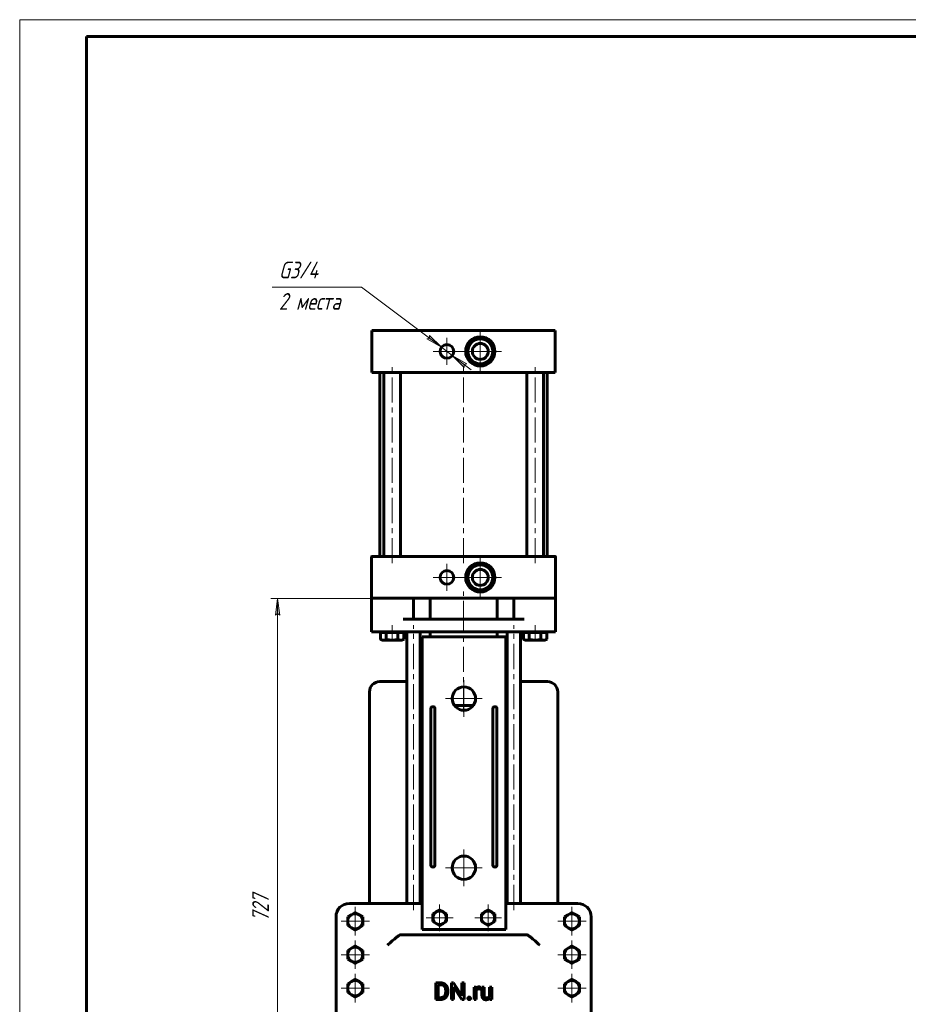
# Model space of a CAD drawing. Header units: millimetres. Extents: x -33 to 420, y 0 to 601.
# Tile 5 of 6: x 0 to 266, y 300 to 594. Entities that reach past the tile are written whole.
import ezdxf

# ---------------------------------------------------------------- set-up
doc = ezdxf.new("R2010")
doc.units = ezdxf.units.MM
for name, pattern in [('K5LT_AXLED', [12, 7.5, -1.5, 1.5, -1.5]), ('K5LT_BASIC', [0]), ('K5LT_THIN', [0])]:
    doc.linetypes.add(name, pattern=pattern)
doc.layers.add('Системный слой', color=7, linetype='Continuous')
doc.layers.add('Системный слой (1)', color=251, linetype='Continuous', true_color=0x6c6c6c)
doc.styles.add('KDIMTEXTSTYLE', font='txt', dxfattribs={"width": 0.96, "oblique": 15, "height": 5})
doc.styles.add('KTEXTSTYLE', font='txt', dxfattribs={"width": 0.96, "height": 5})
doc.dimstyles.new('KDIMSTYLE (0.25)', dxfattribs={"dimtxt": 5, "dimasz": 1, "dimexe": 2, "dimexo": 0, "dimgap": 1, "dimtad": 1, "dimlfac": 4, "dimtxsty": 'KDIMTEXTSTYLE', "dimsah": 1, "dimcen": 0, "dimdle": 1, "dimadec": 0, "dimazin": 0, "dimtfac": 0.667, "dimtmove": 0, "dimatfit": 3, "dimfxl": 1, "dimtvp": 1, "dimtolj": 1, "dimtzin": 0, "dimarcsym": 0})

# ---------------------------------------------------------------- blocks, each defined once
blk = doc.blocks.new('U0')
at = {"layer": 'Системный слой (1)', "color": 150, "linetype": 'K5LT_BASIC', "lineweight": 60, "true_color": 0x0080ff}
for p, q in [((136.21, 430.88), (136.04, 430.89)), ((139.7, 430.64), (139.53, 430.66))]:
    blk.add_line(p, q, dxfattribs=at)
blk = doc.blocks.new('U1')
at = {"layer": 'Системный слой (1)', "color": 150, "linetype": 'K5LT_BASIC', "lineweight": 60, "true_color": 0x0080ff}
for p, q in [((135.88, 430.8), (135.78, 430.67)), ((133.93, 427.9), (133.84, 427.76))]:
    blk.add_line(p, q, dxfattribs=at)
blk = doc.blocks.new('U2')
at = {"layer": 'Системный слой (1)', "color": 150, "linetype": 'K5LT_BASIC', "lineweight": 60, "true_color": 0x0080ff}
for p, q in [((134.42, 496.96), (134.41, 496.8)), ((134.19, 493.47), (134.18, 493.31))]:
    blk.add_line(p, q, dxfattribs=at)
blk = doc.blocks.new('U3')
at = {"layer": 'Системный слой (1)', "color": 150, "linetype": 'K5LT_BASIC', "lineweight": 60, "true_color": 0x0080ff}
for p, q in [((135.6, 424.18), (135.77, 424.17)), ((139.09, 423.95), (139.26, 423.94))]:
    blk.add_line(p, q, dxfattribs=at)
blk = doc.blocks.new('U4')
at = {"layer": 'Системный слой (1)', "color": 150, "linetype": 'K5LT_BASIC', "lineweight": 60, "true_color": 0x0080ff}
for p, q in [((139.93, 430.39), (139.86, 430.54)), ((141.47, 427.25), (141.4, 427.4))]:
    blk.add_line(p, q, dxfattribs=at)
blk = doc.blocks.new('U5')
at = {"layer": 'Системный слой (1)', "color": 150, "linetype": 'K5LT_BASIC', "lineweight": 60, "true_color": 0x0080ff}
for p, q in [((134.67, 497.19), (134.52, 497.12)), ((137.81, 498.74), (137.66, 498.66))]:
    blk.add_line(p, q, dxfattribs=at)
blk = doc.blocks.new('U6')
at = {"layer": 'Системный слой (1)', "color": 150, "linetype": 'K5LT_BASIC', "lineweight": 60, "true_color": 0x0080ff}
for p, q in [((141.37, 426.93), (141.46, 427.07)), ((139.42, 424.02), (139.52, 424.16))]:
    blk.add_line(p, q, dxfattribs=at)
blk = doc.blocks.new('U7')
at = {"layer": 'Системный слой (1)', "color": 150, "linetype": 'K5LT_BASIC', "lineweight": 60, "true_color": 0x0080ff}
for p, q in [((134.26, 493.14), (134.4, 493.05)), ((137.17, 491.19), (137.3, 491.1))]:
    blk.add_line(p, q, dxfattribs=at)
blk = doc.blocks.new('U8')
at = {"layer": 'Системный слой (1)', "color": 150, "linetype": 'K5LT_BASIC', "lineweight": 60, "true_color": 0x0080ff}
for p, q in [((137.49, 491.09), (137.64, 491.16)), ((140.63, 492.63), (140.78, 492.71))]:
    blk.add_line(p, q, dxfattribs=at)
blk = doc.blocks.new('U9')
at = {"layer": 'Системный слой (1)', "color": 150, "linetype": 'K5LT_BASIC', "lineweight": 60, "true_color": 0x0080ff}
for p, q in [((141.11, 496.35), (141.12, 496.52)), ((140.88, 492.86), (140.89, 493.03))]:
    blk.add_line(p, q, dxfattribs=at)
blk = doc.blocks.new('U10')
at = {"layer": 'Системный слой (1)', "color": 150, "linetype": 'K5LT_BASIC', "lineweight": 60, "true_color": 0x0080ff}
for p, q in [((138.14, 498.63), (138, 498.72)), ((141.04, 496.69), (140.9, 496.78))]:
    blk.add_line(p, q, dxfattribs=at)
blk = doc.blocks.new('U11')
at = {"layer": 'Системный слой (1)', "color": 150, "linetype": 'K5LT_BASIC', "lineweight": 60, "true_color": 0x0080ff}
for p, q in [((133.83, 427.57), (133.9, 427.42)), ((135.37, 424.44), (135.44, 424.29))]:
    blk.add_line(p, q, dxfattribs=at)
blk = doc.blocks.new('U12')
at = {"layer": 'Системный слой (1)', "color": 150, "linetype": 'K5LT_BASIC', "lineweight": 60, "true_color": 0x0080ff}
for p, q in [((107.59, 396.29), (115.65, 396.29)), ((119.65, 396.29), (120.24, 396.29))]:
    blk.add_line(p, q, dxfattribs=at)
blk = doc.blocks.new('U13')
at = {"layer": 'Системный слой (1)', "color": 150, "linetype": 'K5LT_BASIC', "lineweight": 60, "true_color": 0x0080ff}
for p, q in [((145.24, 396.29), (145.65, 396.29)), ((149.65, 396.29), (157.71, 396.29))]:
    blk.add_line(p, q, dxfattribs=at)
blk = doc.blocks.new('D0')
at = {"layer": 'Системный слой (1)'}
for points in [[(77.73, 416.16), (77.07, 421.16), (76.41, 416.16), (77.07, 416.66)], [(77.07, 239.41), (77.73, 244.41), (77.07, 243.91), (76.41, 244.41)]]:
    blk.add_hatch(color=7, dxfattribs=at).paths.add_polyline_path(points)
at = {"layer": 'Системный слой (1)', "color": 7, "linetype": 'K5LT_THIN', "lineweight": 18}
for p, q in [((114.59, 421.16), (75.07, 421.16)), ((76.41, 416.16), (77.07, 421.16)), ((77.07, 421.16), (77.73, 416.16)), ((77.07, 416.66), (76.41, 416.16)), ((77.73, 416.16), (77.07, 416.66)), ((77.07, 239.41), (76.41, 244.41)), ((76.41, 244.41), (77.07, 243.91)), ((77.07, 243.91), (77.73, 244.41)), ((77.73, 244.41), (77.07, 239.41)), ((132.65, 239.41), (75.07, 239.41))]:
    blk.add_line(p, q, dxfattribs=at)
blk.add_wipeout([(76.07, 324.62), (68.69, 324.62), (68.69, 335.51), (76.07, 335.51)]).dxf.layer = 'Системный слой (1)'
blk.add_line((77.07, 421.16), (77.07, 239.41), dxfattribs=at)
at = {"layer": 'Системный слой (1)', "color": 7, "insert": (69.48, 324.62), "char_height": 5, "attachment_point": 1, "rotation": 90, "style": 'KTEXTSTYLE'}
blk.add_mtext('\\fArial|b0|c204|p34;\\H5.0;\\W1.000;\\Q15;\\fGOST Type AU|b0|i0|c204|p34;\\Q15;\\W0.960;727', dxfattribs=at)
blk = doc.blocks.new('KDIMARROW_01')
at = {"layer": 'Системный слой'}
blk.add_hatch(color=0, dxfattribs=at).paths.add_polyline_path([(0, 0), (-5, 0.66), (-4.5, 0), (-5, -0.66)])
at = {"layer": 'Системный слой', "color": 0, "linetype": 'K5LT_THIN', "lineweight": 18}
for p, q in [((-4.5, 0), (-5, 0.66)), ((-5, 0.66), (0, 0)), ((0, 0), (-5, -0.66)), ((-5, -0.66), (-4.5, 0))]:
    blk.add_line(p, q, dxfattribs=at)
at = {"layer": 'Системный слой (1)', "color": 0, "linetype": 'K5LT_THIN', "lineweight": 18}
blk.add_line((132.65, 239.41), (132.4, 239.41), dxfattribs=at)
blk = doc.blocks.new('D2')
at = {"layer": 'Системный слой (1)'}
for points in [[(160.78, 254.41), (164.83, 257.43), (160.14, 255.56), (160.9, 255.23)], [(100.48, 221.4), (105.16, 223.27), (104.4, 223.6), (104.52, 224.42)]]:
    blk.add_hatch(color=7, dxfattribs=at).paths.add_polyline_path(points)
at = {"layer": 'Системный слой (1)', "color": 7, "linetype": 'K5LT_THIN', "lineweight": 18}
for p, q in [((164.83, 257.43), (100.48, 221.4)), ((160.14, 255.56), (164.83, 257.43)), ((164.83, 257.43), (160.78, 254.41)), ((160.9, 255.23), (160.14, 255.56)), ((160.78, 254.41), (160.9, 255.23)), ((100.48, 221.4), (104.52, 224.42)), ((104.52, 224.42), (104.4, 223.6)), ((104.4, 223.6), (105.16, 223.27)), ((100.48, 221.4), (79.07, 209.41)), ((105.16, 223.27), (100.48, 221.4))]:
    blk.add_line(p, q, dxfattribs=at)
blk.add_wipeout([(62.81, 210.41), (62.81, 217.79), (76.5, 217.79), (76.5, 210.41)]).dxf.layer = 'Системный слой (1)'
blk.add_line((79.07, 209.41), (60.81, 209.41), dxfattribs=at)
at = {"layer": 'Системный слой (1)', "color": 7, "char_height": 5, "attachment_point": 1, "style": 'KTEXTSTYLE'}
for s, insert in [('\\fArial|b0|c204|p34;\\H5.0;\\W1.000;\\Q15;\\fGOST Type AU|b0|i0|c204|p34;\\Q15;\\W0.960;⌀', (62.81, 217)), ('\\fArial|b0|c204|p34;\\H5.0;\\W1.000;\\Q15;\\fGOST Type AU|b0|i0|c204|p34;\\Q15;\\W0.960;295', (66.12, 217))]:
    blk.add_mtext(s, dxfattribs=dict(at, insert=insert))
blk = doc.blocks.new('D5')
at = {"layer": 'Системный слой (1)'}
for points in [[(126.02, 496.14), (122.43, 499.68), (122.43, 498.86), (121.63, 498.63)], [(133.67, 491.19), (129.28, 493.68), (132.87, 490.14), (132.87, 490.97)]]:
    blk.add_hatch(color=7, dxfattribs=at).paths.add_polyline_path(points)
at = {"layer": 'Системный слой (1)', "color": 7, "linetype": 'K5LT_THIN', "lineweight": 18}
for p, q in [((126.02, 496.14), (102.18, 514.15)), ((126.02, 496.14), (120.44, 500.36)), ((122.43, 498.86), (121.63, 498.63)), ((121.63, 498.63), (126.02, 496.14)), ((126.02, 496.14), (122.43, 499.68)), ((122.43, 499.68), (122.43, 498.86)), ((129.28, 493.68), (126.02, 496.14)), ((129.28, 493.68), (132.87, 490.14)), ((133.67, 491.19), (129.28, 493.68)), ((129.28, 493.68), (134.87, 489.46)), ((132.87, 490.97), (133.67, 491.19)), ((132.87, 490.14), (132.87, 490.97))]:
    blk.add_line(p, q, dxfattribs=at)
blk.add_wipeout([(77.46, 505.77), (77.46, 522.53), (99.28, 522.53), (99.28, 505.77)]).dxf.layer = 'Системный слой (1)'
blk.add_line((102.18, 514.15), (75.46, 514.15), dxfattribs=at)
at = {"layer": 'Системный слой (1)', "color": 7, "char_height": 5, "attachment_point": 1, "style": 'KTEXTSTYLE'}
for s, insert in [('\\fArial|b0|c204|p34;\\H5.0;\\W1.000;\\Q15;\\fGOST Type AU|b0|i0|c204|p34;\\Q15;\\W0.960;G3/4', (77.46, 521.74)), ('\\fArial|b0|c204|p34;\\H5.0;\\W1.000;\\Q15;\\fGOST Type AU|b0|i0|c204|p34;\\Q15;\\W0.960;2 места', (77.46, 512.35))]:
    blk.add_mtext(s, dxfattribs=dict(at, insert=insert))
blk = doc.blocks.new('U14')
at = {"layer": 'Системный слой (1)', "color": 30, "linetype": 'K5LT_AXLED', "lineweight": 18, "true_color": 0xff8000}
for q in [(127.65, 431.46), (123.61, 427.41), (131.69, 427.41), (127.65, 423.37)]:
    blk.add_line((127.65, 427.41), q, dxfattribs=at)
blk = doc.blocks.new('U15')
at = {"layer": 'Системный слой (1)', "color": 30, "linetype": 'K5LT_AXLED', "lineweight": 18, "true_color": 0xff8000}
for q in [(127.65, 498.96), (123.61, 494.91), (131.69, 494.91), (127.65, 490.87)]:
    blk.add_line((127.65, 494.91), q, dxfattribs=at)
blk = doc.blocks.new('U16')
at = {"layer": 'Системный слой (1)', "color": 30, "linetype": 'K5LT_AXLED', "lineweight": 18, "true_color": 0xff8000}
for q in [(137.65, 433.79), (131.28, 427.41), (144.03, 427.41), (137.65, 421.04)]:
    blk.add_line((137.65, 427.41), q, dxfattribs=at)
blk = doc.blocks.new('U17')
at = {"layer": 'Системный слой (1)', "color": 30, "linetype": 'K5LT_AXLED', "lineweight": 18, "true_color": 0xff8000}
for q in [(137.65, 501.29), (131.28, 494.91), (144.03, 494.91), (137.65, 488.54)]:
    blk.add_line((137.65, 494.91), q, dxfattribs=at)
blk = doc.blocks.new('U23')
at = {"layer": 'Системный слой (1)', "color": 30, "linetype": 'K5LT_AXLED', "lineweight": 18, "true_color": 0xff8000}
for q in [(100.28, 308.97), (96.03, 304.72), (104.53, 304.72), (100.28, 300.47)]:
    blk.add_line((100.28, 304.72), q, dxfattribs=at)
blk = doc.blocks.new('U24')
at = {"layer": 'Системный слой (1)', "color": 30, "linetype": 'K5LT_AXLED', "lineweight": 18, "true_color": 0xff8000}
for q in [(100.28, 318.97), (96.03, 314.72), (104.53, 314.72), (100.28, 310.47)]:
    blk.add_line((100.28, 314.72), q, dxfattribs=at)
blk = doc.blocks.new('U25')
at = {"layer": 'Системный слой (1)', "color": 30, "linetype": 'K5LT_AXLED', "lineweight": 18, "true_color": 0xff8000}
for q in [(100.28, 328.97), (96.03, 324.72), (104.53, 324.72), (100.28, 320.47)]:
    blk.add_line((100.28, 324.72), q, dxfattribs=at)
blk = doc.blocks.new('U28')
at = {"layer": 'Системный слой (1)', "color": 30, "linetype": 'K5LT_AXLED', "lineweight": 18, "true_color": 0xff8000}
for q in [(125.5, 329.74), (121.5, 325.74), (129.5, 325.74), (125.5, 321.74)]:
    blk.add_line((125.5, 325.74), q, dxfattribs=at)
blk = doc.blocks.new('U30')
at = {"layer": 'Системный слой (1)', "color": 30, "linetype": 'K5LT_AXLED', "lineweight": 18, "true_color": 0xff8000}
for q in [(132.74, 346.19), (127.25, 340.69), (138.24, 340.69), (132.74, 335.2)]:
    blk.add_line((132.74, 340.69), q, dxfattribs=at)
blk = doc.blocks.new('U31')
at = {"layer": 'Системный слой (1)', "color": 30, "linetype": 'K5LT_AXLED', "lineweight": 18, "true_color": 0xff8000}
for q in [(132.74, 396.71), (127.25, 391.22), (138.24, 391.22), (132.74, 385.73)]:
    blk.add_line((132.74, 391.22), q, dxfattribs=at)
blk = doc.blocks.new('U32')
at = {"layer": 'Системный слой (1)', "color": 30, "linetype": 'K5LT_AXLED', "lineweight": 18, "true_color": 0xff8000}
for q in [(139.98, 329.74), (135.98, 325.74), (143.98, 325.74), (139.98, 321.74)]:
    blk.add_line((139.98, 325.74), q, dxfattribs=at)
blk = doc.blocks.new('U39')
at = {"layer": 'Системный слой (1)', "color": 30, "linetype": 'K5LT_AXLED', "lineweight": 18, "true_color": 0xff8000}
for q in [(165.03, 308.97), (160.78, 304.72), (169.28, 304.72), (165.03, 300.47)]:
    blk.add_line((165.03, 304.72), q, dxfattribs=at)
blk = doc.blocks.new('U40')
at = {"layer": 'Системный слой (1)', "color": 30, "linetype": 'K5LT_AXLED', "lineweight": 18, "true_color": 0xff8000}
for q in [(165.03, 318.97), (160.78, 314.72), (169.28, 314.72), (165.03, 310.47)]:
    blk.add_line((165.03, 314.72), q, dxfattribs=at)
blk = doc.blocks.new('U41')
at = {"layer": 'Системный слой (1)', "color": 30, "linetype": 'K5LT_AXLED', "lineweight": 18, "true_color": 0xff8000}
for q in [(165.03, 328.97), (160.78, 324.72), (169.28, 324.72), (165.03, 320.47)]:
    blk.add_line((165.03, 324.72), q, dxfattribs=at)
blk = doc.blocks.new('U51')
at = {"color": 7, "linetype": 'K5LT_THIN', "lineweight": 18}
for p, q in [((0, 0), (0, 594)), ((0, 594), (420, 594))]:
    blk.add_line(p, q, dxfattribs=at)
at = {"color": 150, "linetype": 'K5LT_BASIC', "lineweight": 60, "true_color": 0x0080ff}
for p, q in [((20, 5), (20, 589)), ((20, 589), (415, 589))]:
    blk.add_line(p, q, dxfattribs=at)

msp = doc.modelspace()

# ---------------------------------------------------------------- linework, layer by layer
at = {"layer": 'Системный слой (1)', "color": 150, "linetype": 'K5LT_BASIC', "lineweight": 60, "true_color": 0x0080ff}
for p, q in [((105.2757, 501.1629), (108.9007, 501.1629)), ((105.2757, 488.6629), (105.2757, 501.1629)), ((108.9007, 501.1629), (156.4007, 501.1629)), ((156.4007, 501.1629), (160.0257, 501.1629)), ((160.0257, 488.6629), (160.0257, 501.1629)), ((105.2757, 488.6629), (108.9007, 488.6629)), ((107.6507, 433.6629), (107.6507, 488.6629)), ((108.7838, 433.6629), (108.7838, 488.6629)), ((108.9007, 488.6629), (156.4007, 488.6629)), ((113.7838, 433.6629), (113.7838, 488.6629)), ((151.5175, 433.6629), (151.5175, 488.6629)), ((156.4007, 488.6629), (160.0257, 488.6629)), ((156.5175, 433.6629), (156.5175, 488.6629)), ((157.6507, 433.6629), (157.6507, 488.6629)), ((105.1507, 433.5379), (105.1507, 421.2879)), ((108.9007, 433.6629), (105.2757, 433.6629)), ((156.4007, 433.6629), (108.9007, 433.6629)), ((160.0257, 433.6629), (156.4007, 433.6629)), ((160.1507, 421.2879), (160.1507, 433.5379)), ((108.2132, 421.1629), (105.1507, 421.1629)), ((105.1507, 421.1629), (105.1507, 411.1629)), ((108.2132, 421.1629), (114.5882, 421.1629)), ((115.4542, 421.1629), (114.5882, 421.1629)), ((115.4542, 421.1629), (149.8472, 421.1629)), ((117.6507, 414.9129), (117.6507, 421.1629)), ((122.6507, 421.1629), (122.6507, 414.9129)), ((142.6507, 421.1629), (142.6507, 414.9129)), ((147.6507, 421.1629), (147.6507, 414.9129)), ((150.7132, 421.1629), (149.8472, 421.1629)), ((150.7132, 421.1629), (157.0882, 421.1629)), ((160.1507, 421.1629), (157.0882, 421.1629)), ((160.1507, 411.1629), (160.1507, 421.1629)), ((114.5882, 414.9129), (150.7132, 414.9129)), ((105.1507, 411.1629), (108.2132, 411.1629)), ((107.8197, 410.9629), (107.8197, 408.9309)), ((107.8197, 410.9629), (108.6858, 410.9629)), ((108.2838, 408.6629), (107.8197, 408.9309)), ((108.2132, 411.1629), (157.0882, 411.1629)), ((108.2838, 410.9629), (108.2838, 411.1629)), ((108.6858, 410.9629), (109.5518, 410.9629)), ((109.5518, 410.9629), (111.2838, 410.9629)), ((109.5518, 410.9629), (109.5518, 408.9309)), ((111.2838, 410.9629), (113.0159, 410.9629)), ((113.0159, 410.9629), (113.8819, 410.9629)), ((113.0159, 410.9629), (113.0159, 408.9309)), ((113.8819, 410.9629), (114.7479, 410.9629)), ((114.2838, 410.9629), (114.2838, 411.1629)), ((114.2838, 408.6629), (114.7479, 408.9309)), ((114.7479, 410.9629), (114.7479, 408.9309)), ((115.6507, 330.0379), (115.6507, 411.1629)), ((119.6507, 330.0379), (119.6507, 411.1629)), ((120.2412, 409.7071), (120.2412, 322.2071)), ((145.2412, 409.7071), (120.2412, 409.7071)), ((122.6507, 411.1629), (122.6507, 409.7071)), ((142.6507, 411.1629), (142.6507, 409.7071)), ((145.2412, 322.2071), (145.2412, 409.7071)), ((145.6507, 330.0379), (145.6507, 411.1629)), ((149.6507, 330.0379), (149.6507, 411.1629)), ((150.5534, 410.9629), (151.4194, 410.9629)), ((150.5534, 410.9629), (150.5534, 408.9309)), ((151.0175, 408.6629), (150.5534, 408.9309)), ((151.0175, 410.9629), (151.0175, 411.1629)), ((151.4194, 410.9629), (152.2855, 410.9629)), ((152.2855, 410.9629), (152.2855, 408.9309)), ((152.2855, 410.9629), (154.0175, 410.9629)), ((154.0175, 410.9629), (155.7496, 410.9629)), ((155.7496, 410.9629), (156.6156, 410.9629)), ((155.7496, 410.9629), (155.7496, 408.9309)), ((156.6156, 410.9629), (157.4816, 410.9629)), ((157.0175, 410.9629), (157.0175, 411.1629)), ((157.0175, 408.6629), (157.4816, 408.9309)), ((157.0882, 411.1629), (160.1507, 411.1629)), ((157.4816, 410.9629), (157.4816, 408.9309)), ((108.6858, 408.6629), (108.2838, 408.6629)), ((111.2838, 408.6629), (108.6858, 408.6629)), ((113.8819, 408.6629), (111.2838, 408.6629)), ((114.2838, 408.6629), (113.8819, 408.6629)), ((151.4194, 408.6629), (151.0175, 408.6629)), ((154.0175, 408.6629), (151.4194, 408.6629)), ((156.6156, 408.6629), (154.0175, 408.6629)), ((157.0175, 408.6629), (156.6156, 408.6629)), ((104.5257, 330.0379), (104.5257, 393.2254)), ((160.7757, 330.0379), (160.7757, 393.2254)), ((135.5648, 389.1629), (129.9176, 389.1629)), ((122.847, 341.5098), (122.847, 388.1667)), ((124.097, 388.1667), (124.097, 341.5098)), ((141.3854, 341.5098), (141.3854, 388.1667)), ((142.6354, 388.1667), (142.6354, 341.5098)), ((109.9163, 330.0379), (98.5257, 330.0379)), ((113.9085, 330.0379), (109.9163, 330.0379)), ((117.9007, 330.0379), (113.9085, 330.0379)), ((120.2412, 330.0379), (117.9007, 330.0379)), ((147.4163, 330.0379), (145.2412, 330.0379)), ((151.4085, 330.0379), (147.4163, 330.0379)), ((155.4007, 330.0379), (151.4085, 330.0379)), ((166.7757, 330.0379), (155.4007, 330.0379)), ((99.1507, 326.6688), (98.0257, 326.0193)), ((100.2757, 327.3184), (99.1507, 326.6688)), ((101.4007, 326.6688), (100.2757, 327.3184)), ((102.5257, 326.0193), (101.4007, 326.6688)), ((123.5027, 326.898), (124.5027, 327.4754)), ((123.5027, 325.7433), (123.5027, 326.898)), ((124.5027, 327.4754), (125.5027, 328.0527)), ((125.5027, 328.0527), (126.5027, 327.4754)), ((126.5027, 327.4754), (127.5027, 326.898)), ((127.5027, 326.898), (127.5027, 325.7433)), ((137.9798, 326.898), (138.9798, 327.4754)), ((137.9798, 325.7433), (137.9798, 326.898)), ((138.9798, 327.4754), (139.9798, 328.0527)), ((139.9798, 328.0527), (140.9798, 327.4754)), ((140.9798, 327.4754), (141.9798, 326.898)), ((141.9798, 326.898), (141.9798, 325.7433)), ((162.7757, 326.0193), (163.9007, 326.6688)), ((163.9007, 326.6688), (165.0257, 327.3184)), ((165.0257, 327.3184), (166.1507, 326.6688)), ((166.1507, 326.6688), (167.2757, 326.0193)), ((94.5257, 326.0379), (94.5257, 277.7974)), ((98.0257, 326.0193), (98.0257, 324.7203)), ((98.0257, 324.7203), (98.0257, 323.4212)), ((102.5257, 324.7203), (102.5257, 326.0193)), ((102.5257, 323.4212), (102.5257, 324.7203)), ((123.5027, 324.5886), (123.5027, 325.7433)), ((124.5027, 324.0113), (123.5027, 324.5886)), ((125.5027, 323.4339), (124.5027, 324.0113)), ((126.5027, 324.0113), (125.5027, 323.4339)), ((127.5027, 324.5886), (126.5027, 324.0113)), ((127.5027, 325.7433), (127.5027, 324.5886)), ((137.9798, 324.5886), (137.9798, 325.7433)), ((138.9798, 324.0113), (137.9798, 324.5886)), ((139.9798, 323.4339), (138.9798, 324.0113)), ((140.9798, 324.0113), (139.9798, 323.4339)), ((141.9798, 324.5886), (140.9798, 324.0113)), ((141.9798, 325.7433), (141.9798, 324.5886)), ((162.7757, 324.7203), (162.7757, 326.0193)), ((162.7757, 323.4212), (162.7757, 324.7203)), ((167.2757, 326.0193), (167.2757, 324.7203)), ((167.2757, 324.7203), (167.2757, 323.4212)), ((170.7757, 277.7974), (170.7757, 326.0379)), ((98.0257, 323.4212), (99.1507, 322.7717)), ((99.1507, 322.7717), (100.2757, 322.1222)), ((100.2757, 322.1222), (101.4007, 322.7717)), ((101.4007, 322.7717), (102.5257, 323.4212)), ((113.8049, 320.6629), (113.9085, 320.6629)), ((113.9085, 320.6629), (117.9007, 320.6629)), ((117.9007, 320.6629), (147.4163, 320.6629)), ((120.2412, 322.2071), (145.2412, 322.2071)), ((147.4163, 320.6629), (151.4085, 320.6629)), ((151.4085, 320.6629), (151.5121, 320.6629)), ((163.9007, 322.7717), (162.7757, 323.4212)), ((165.0257, 322.1222), (163.9007, 322.7717)), ((166.1507, 322.7717), (165.0257, 322.1222)), ((167.2757, 323.4212), (166.1507, 322.7717)), ((99.1507, 316.6688), (98.0257, 316.0193)), ((98.0257, 316.0193), (98.0257, 314.7203)), ((98.0257, 314.7203), (98.0257, 313.4212)), ((100.2757, 317.3184), (99.1507, 316.6688)), ((101.4007, 316.6688), (100.2757, 317.3184)), ((102.5257, 316.0193), (101.4007, 316.6688)), ((102.5257, 314.7203), (102.5257, 316.0193)), ((102.5257, 313.4212), (102.5257, 314.7203)), ((162.7757, 316.0193), (163.9007, 316.6688)), ((162.7757, 314.7203), (162.7757, 316.0193)), ((162.7757, 313.4212), (162.7757, 314.7203)), ((163.9007, 316.6688), (165.0257, 317.3184)), ((165.0257, 317.3184), (166.1507, 316.6688)), ((166.1507, 316.6688), (167.2757, 316.0193)), ((167.2757, 316.0193), (167.2757, 314.7203)), ((167.2757, 314.7203), (167.2757, 313.4212)), ((98.0257, 313.4212), (99.1507, 312.7717)), ((99.1507, 312.7717), (100.2757, 312.1222)), ((100.2757, 312.1222), (101.4007, 312.7717)), ((101.4007, 312.7717), (102.5257, 313.4212)), ((163.9007, 312.7717), (162.7757, 313.4212)), ((165.0257, 312.1222), (163.9007, 312.7717)), ((166.1507, 312.7717), (165.0257, 312.1222)), ((167.2757, 313.4212), (166.1507, 312.7717)), ((99.1507, 306.6688), (98.0257, 306.0193)), ((98.0257, 306.0193), (98.0257, 304.7203)), ((100.2757, 307.3184), (99.1507, 306.6688)), ((101.4007, 306.6688), (100.2757, 307.3184)), ((102.5257, 306.0193), (101.4007, 306.6688)), ((102.5257, 304.7203), (102.5257, 306.0193)), ((125.7687, 306.302), (124.3635, 306.302)), ((124.3635, 306.302), (124.3635, 301.3361)), ((128.9937, 306.302), (128.9937, 301.3361)), ((129.652, 306.302), (128.9937, 306.302)), ((132.1622, 302.4616), (129.652, 306.302)), ((132.1622, 306.302), (132.1622, 302.4616)), ((132.8137, 306.302), (132.1622, 306.302)), ((132.8137, 301.3361), (132.8137, 306.302)), ((162.7757, 306.0193), (163.9007, 306.6688)), ((162.7757, 304.7203), (162.7757, 306.0193)), ((163.9007, 306.6688), (165.0257, 307.3184)), ((165.0257, 307.3184), (166.1507, 306.6688)), ((166.1507, 306.6688), (167.2757, 306.0193)), ((167.2757, 306.0193), (167.2757, 304.7203)), ((98.0257, 304.7203), (98.0257, 303.4212)), ((98.0257, 303.4212), (99.1507, 302.7717)), ((101.4007, 302.7717), (102.5257, 303.4212)), ((102.5257, 303.4212), (102.5257, 304.7203)), ((125.0218, 305.7631), (125.0218, 301.8715)), ((125.7687, 305.7631), (125.0218, 305.7631)), ((127.3069, 303.6689), (127.3069, 303.9725)), ((127.9584, 303.6689), (127.9584, 303.9657)), ((129.652, 301.3361), (129.652, 305.1662)), ((129.652, 305.1662), (132.152, 301.3361)), ((135.7774, 305.0264), (135.7774, 301.3361)), ((136.3913, 305.0264), (135.7774, 305.0264)), ((136.4037, 304.6044), (136.3913, 305.0264)), ((136.4084, 301.3361), (136.4084, 303.9577)), ((137.5578, 304.4602), (137.5612, 305.0468)), ((138.776, 305.0264), (138.145, 305.0264)), ((138.145, 305.0264), (138.145, 302.6458)), ((138.776, 302.6389), (138.776, 305.0264)), ((141.0509, 305.0264), (140.4165, 305.0264)), ((140.4165, 305.0264), (140.4165, 302.3412)), ((141.0509, 301.3361), (141.0509, 305.0264)), ((162.7757, 303.4212), (162.7757, 304.7203)), ((163.9007, 302.7717), (162.7757, 303.4212)), ((167.2757, 303.4212), (166.1507, 302.7717)), ((167.2757, 304.7203), (167.2757, 303.4212)), ((99.1507, 302.7717), (100.2757, 302.1222)), ((100.2757, 302.1222), (101.4007, 302.7717)), ((124.3635, 301.3361), (125.7073, 301.3361)), ((125.0218, 301.8715), (125.7073, 301.8715)), ((128.9937, 301.3361), (129.652, 301.3361)), ((132.152, 301.3361), (132.8137, 301.3361)), ((135.7774, 301.3361), (136.4084, 301.3361)), ((140.4341, 301.7012), (140.4472, 301.3361)), ((140.4472, 301.3361), (141.0509, 301.3361)), ((165.0257, 302.1222), (163.9007, 302.7717)), ((166.1507, 302.7717), (165.0257, 302.1222))]:
    msp.add_line(p, q, dxfattribs=at)
at = {"layer": 'Системный слой (1)', "color": 30, "linetype": 'K5LT_AXLED', "lineweight": 18, "true_color": 0xff8000}
for p, q in [((154.0175, 431.6629), (154.0175, 490.6629)), ((147.6507, 328.0379), (147.6507, 413.1629)), ((154.0175, 408.9629), (154.0175, 413.1629))]:
    msp.add_line(p, q, dxfattribs=at)
at = {"layer": 'Системный слой (1)', "color": 150, "linetype": 'K5LT_BASIC', "lineweight": 60, "true_color": 0x0080ff}
for centre, radius in [((137.6507, 494.9129), 4.375), ((137.6507, 494.9129), 3.75), ((137.6507, 494.9129), 2.3813), ((127.6507, 494.9129), 2.0424), ((127.6507, 427.4129), 2.0424), ((137.6507, 427.4129), 4.375), ((137.6507, 427.4129), 3.75), ((137.6507, 427.4129), 2.3813), ((132.7412, 391.2207), 3.4938), ((132.7412, 340.6934), 3.4938)]:
    msp.add_circle(centre, radius, dxfattribs=at)
for centre, radius, start, end in [((134.6058, 496.9504), 0.1875, 116.211378, 176.211378), ((137.8928, 498.5686), 0.1875, 56.211378, 116.211378), ((140.9376, 496.5311), 0.1875, 356.211378, 56.211378), ((134.3638, 493.2948), 0.1875, 176.211378, 236.211378), ((140.6955, 492.8755), 0.1875, 296.211378, 356.211378), ((137.4086, 491.2573), 0.1875, 236.211378, 296.211378), ((105.2757, 433.5379), 0.125, 90, 180), ((160.0257, 433.5379), 0.125, 0, 90), ((136.0325, 430.6998), 0.1875, 86.211378, 146.211378), ((139.6881, 430.4578), 0.1875, 26.211378, 86.211378), ((133.995, 427.655), 0.1875, 146.211378, 206.211378), ((141.3063, 427.1708), 0.1875, 326.211378, 26.211378), ((135.6132, 424.3681), 0.1875, 206.211378, 266.211378), ((139.2689, 424.126), 0.1875, 266.211378, 326.211378), ((105.2757, 421.2879), 0.125, 180, 270), ((160.0257, 421.2879), 0.125, 270, 0), ((107.5882, 393.2254), 3.0625, 90, 180), ((157.7132, 393.2254), 3.0625, 0, 90), ((123.472, 388.1667), 0.625, 0, 180), ((142.0104, 388.1667), 0.625, 0, 180), ((123.472, 341.5098), 0.625, 180, 0), ((142.0104, 341.5098), 0.625, 180, 0), ((98.5257, 326.0379), 4, 90, 180), ((166.7757, 326.0379), 4, 0, 90), ((100.2757, 324.7203), 2.25, 120, 180), ((100.2757, 324.7203), 2.25, 60, 120), ((100.2757, 324.7203), 2.25, 0, 60), ((125.5027, 325.7433), 2, 120, 180), ((125.5027, 325.7433), 2, 60, 120), ((125.5027, 325.7433), 2, 0, 60), ((139.9798, 325.7433), 2, 120, 180), ((139.9798, 325.7433), 2, 60, 120), ((139.9798, 325.7433), 2, 0, 60), ((165.0257, 324.7203), 2.25, 120, 180), ((165.0257, 324.7203), 2.25, 60, 120), ((165.0257, 324.7203), 2.25, 0, 60), ((100.2757, 324.7203), 2.25, 180, 240), ((100.2757, 324.7203), 2.25, 300, 0), ((125.5027, 325.7433), 2, 180, 240), ((125.5027, 325.7433), 2, 240, 300), ((125.5027, 325.7433), 2, 300, 0), ((139.9798, 325.7433), 2, 180, 240), ((139.9798, 325.7433), 2, 240, 300), ((139.9798, 325.7433), 2, 300, 0), ((165.0257, 324.7203), 2.25, 180, 240), ((165.0257, 324.7203), 2.25, 300, 0), ((100.2757, 324.7203), 2.25, 240, 300), ((165.0257, 324.7203), 2.25, 240, 300), ((100.2757, 314.7203), 2.25, 120, 180), ((100.2757, 314.7203), 2.25, 180, 240), ((100.2757, 314.7203), 2.25, 60, 120), ((100.2757, 314.7203), 2.25, 0, 60), ((100.2757, 314.7203), 2.25, 300, 0), ((165.0257, 314.7203), 2.25, 120, 180), ((165.0257, 314.7203), 2.25, 180, 240), ((165.0257, 314.7203), 2.25, 60, 120), ((165.0257, 314.7203), 2.25, 0, 60), ((165.0257, 314.7203), 2.25, 300, 0), ((100.2757, 314.7203), 2.25, 240, 300), ((165.0257, 314.7203), 2.25, 240, 300), ((100.2757, 304.7203), 2.25, 120, 180), ((100.2757, 304.7203), 2.25, 60, 120), ((100.2757, 304.7203), 2.25, 0, 60), ((165.0257, 304.7203), 2.25, 120, 180), ((165.0257, 304.7203), 2.25, 60, 120), ((165.0257, 304.7203), 2.25, 0, 60), ((100.2757, 304.7203), 2.25, 180, 240), ((100.2757, 304.7203), 2.25, 300, 0), ((165.0257, 304.7203), 2.25, 180, 240), ((165.0257, 304.7203), 2.25, 300, 0), ((100.2757, 304.7203), 2.25, 240, 300), ((165.0257, 304.7203), 2.25, 240, 300)]:
    msp.add_arc(centre, radius, start, end, dxfattribs=at)
for points in [[(107.8197, 408.9309), (108.2838, 408.6629), (108.6858, 408.6629)], [(108.6858, 408.6629), (109.0877, 408.6629), (109.5518, 408.9309)], [(109.5518, 408.9309), (110.48, 408.6629), (111.2838, 408.6629)], [(111.2838, 408.6629), (112.0877, 408.6629), (113.0159, 408.9309)], [(113.0159, 408.9309), (113.48, 408.6629), (113.8819, 408.6629)], [(113.8819, 408.6629), (114.2838, 408.6629), (114.7479, 408.9309)], [(150.5534, 408.9309), (151.0175, 408.6629), (151.4194, 408.6629)], [(151.4194, 408.6629), (151.8214, 408.6629), (152.2855, 408.9309)], [(152.2855, 408.9309), (153.2137, 408.6629), (154.0175, 408.6629)], [(154.0175, 408.6629), (154.8214, 408.6629), (155.7496, 408.9309)], [(155.7496, 408.9309), (156.2137, 408.6629), (156.6156, 408.6629)], [(156.6156, 408.6629), (157.0175, 408.6629), (157.4816, 408.9309)]]:
    msp.add_rational_spline(points, [1, 1.0379548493, 1], degree=2, dxfattribs=at)
for points, degree, knots in [([(113.8049, 320.6629), (113.7103, 320.6629), (113.5484, 320.5837), (113.1283, 320.3071), (112.8708, 320.111), (112.2348, 319.603), (111.7869, 319.2245), (110.8521, 318.4195), (110.365, 317.993), (109.9163, 317.6004)], 3, [6.16440988, 6.16440988, 6.16440988, 6.16440988, 6.64889543, 6.64889543, 7.13338098, 7.13338098, 7.84881653, 7.84881653, 8.56425208, 8.56425208, 8.56425208, 8.56425208]), ([(155.4007, 317.6004), (154.952, 317.993), (154.4649, 318.4195), (153.5301, 319.2245), (153.0822, 319.603), (152.4462, 320.111), (152.1887, 320.3071), (151.7686, 320.5837), (151.6067, 320.6629), (151.5121, 320.6629)], 3, [0, 0, 0, 0, 0.71543555, 0.71543555, 1.4308711, 1.4308711, 1.91535665, 1.91535665, 2.3998422, 2.3998422, 2.3998422, 2.3998422]), ([(137.2815, 305.0946), (136.9814, 305.0946), (136.5482, 304.8388), (136.406, 304.6082), (136.4037, 304.6044)], 2, [0, 0, 0, 1.48761212, 2.97522424, 3, 3, 3]), ([(139.3558, 301.2679), (139.7514, 301.2679), (140.2723, 301.509), (140.4341, 301.7012)], 2, [0, 0, 0, 1.06072165, 2, 2, 2])]:
    msp.add_open_spline(points, degree=degree, knots=knots, dxfattribs=at)
for points in [[(127.9584, 303.9657), (127.9584, 304.5046), (127.6446, 305.3675), (127.0614, 305.9779), (126.2564, 306.302), (125.7687, 306.302)], [(125.7073, 301.3361), (126.2257, 301.3361), (127.0545, 301.6601), (127.6446, 302.2672), (127.9584, 303.1301), (127.9584, 303.6689)], [(125.7073, 301.8715), (126.2394, 301.8715), (126.9488, 302.3183), (127.3069, 303.1267), (127.3069, 303.6689)], [(127.3069, 303.9725), (127.3069, 304.3988), (127.1023, 305.0639), (126.7066, 305.5243), (126.1371, 305.7631), (125.7687, 305.7631)], [(136.4084, 303.9577), (136.4736, 304.1132), (136.5823, 304.2283)], [(136.5823, 304.2283), (136.6983, 304.3511), (136.8654, 304.4193)], [(136.8654, 304.4193), (137.0325, 304.4875), (137.2508, 304.4875)], [(137.2508, 304.4875), (137.3395, 304.4875), (137.4094, 304.4824)], [(137.4384, 305.0793), (137.3497, 305.0946), (137.2815, 305.0946)], [(137.4094, 304.4824), (137.4793, 304.4773), (137.5578, 304.4602)], [(137.5612, 305.0468), (137.5271, 305.0639), (137.4384, 305.0793)], [(134.0362, 301.9415), (133.9356, 301.8306), (133.9356, 301.6703)], [(133.9356, 301.6703), (133.9356, 301.5134), (134.0362, 301.4043)], [(134.3278, 302.0523), (134.1368, 302.0523), (134.0362, 301.9415)], [(134.0362, 301.4043), (134.1368, 301.2951), (134.3278, 301.2951)], [(134.6194, 301.9415), (134.5188, 302.0523), (134.3278, 302.0523)], [(134.3278, 301.2951), (134.5188, 301.2951), (134.6194, 301.4043)], [(134.72, 301.6703), (134.72, 301.8306), (134.6194, 301.9415)], [(134.6194, 301.4043), (134.72, 301.5134), (134.72, 301.6703)], [(138.145, 302.6458), (138.145, 302.2774), (138.319, 301.7522), (138.4793, 301.5885)], [(138.4793, 301.5885), (138.6396, 301.4248), (139.0863, 301.2679), (139.3558, 301.2679)], [(138.8323, 302.228), (138.776, 302.39), (138.776, 302.6389)], [(138.9857, 301.9722), (138.8885, 302.066), (138.8323, 302.228)], [(139.204, 301.8408), (139.0829, 301.8784), (138.9857, 301.9722)], [(139.4547, 301.8033), (139.3251, 301.8033), (139.204, 301.8408)], [(140.0925, 301.9585), (139.8572, 301.8033), (139.4547, 301.8033)], [(140.4165, 302.3412), (140.3112, 302.1027), (140.0925, 301.9585)]]:
    msp.add_open_spline(points, degree=2, dxfattribs=at)

# ---------------------------------------------------------------- block references
at = {"layer": 'Системный слой (1)'}
for name in ['U5', 'U10', 'U2', 'U9', 'U7', 'U8', 'U14', 'U1', 'U0', 'U4', 'U11', 'U6', 'U3', 'U12', 'U13', 'U32', 'U41']:
    msp.add_blockref(name, (0, 0), dxfattribs=at)

# ---------------------------------------------------------------- next in the draw order: dimensions: what is measured, and where the dimension line sits
at = {"layer": 'Системный слой (1)', "color": 7}
dim = msp.add_diameter_dim_2p(p1=(134.1694, 489.989), p2=(121.1319, 499.8369), text='\\fGOST Type AU|b0|c204|p34;\\H5.0;\\W0.960;\\Q15;\\fGOST Type AU|b0|c204|p34;\\H5.0;\\W0.960;\\Q15;\\fGOST Type AU|b0|i0|c204|p34;\\Q15;G3/4\\X\\fGOST Type AU|b0|c204|p34;\\H5.0;\\W0.960;\\Q15;\\fGOST Type AU|b0|i0|c204|p34;\\Q15;2 места', dimstyle='KDIMSTYLE (0.25)', override={"dimtih": 1, "dimtoh": 1, "dimblk1": 'KDIMARROW_01', "dimblk2": 'KDIMARROW_01', "dimclrt": 7, "dimtmove": 1, "dimatfit": 2, "dimtolj": 1}, dxfattribs=at)
dim.commit()
dim.dimension.update_dxf_attribs({"geometry": 'D5', "text_midpoint": (100.1843, 514.1491)})
dim = msp.add_linear_dim(base=(77.0697, 421.1629), p1=(132.6507, 239.4129), p2=(114.5882, 421.1629), angle=90, dimstyle='KDIMSTYLE (0.25)', override={"dimexo": 0, "dimpost": '\\fGOST Type AU|b0|c204|p34;\\H5.0;\\W0.960;\\Q15;<>', "dimblk1": 'KDIMARROW_01', "dimblk2": 'KDIMARROW_01', "dimse1": 0, "dimse2": 0, "dimclrt": 7, "dimtol": 1, "dimtp": 0, "dimtm": 0, "dimtdec": 5, "dimtolj": 1}, dxfattribs=at)
dim.commit()
dim.dimension.update_dxf_attribs({"geometry": 'D0', "text_midpoint": (77.0697, 330.2879), "dimtype": 160})

# ---------------------------------------------------------------- next in the draw order: linework, layer by layer
at = {"layer": 'Системный слой (1)', "color": 30, "linetype": 'K5LT_AXLED', "lineweight": 18, "true_color": 0xff8000}
for p, q in [((111.2838, 431.6629), (111.2838, 490.6629)), ((132.6507, 431.6629), (132.6507, 490.6629)), ((132.6507, 412.9129), (132.6507, 423.1629)), ((111.2838, 408.9629), (111.2838, 413.1629)), ((117.6507, 328.0379), (117.6507, 413.1629)), ((132.6507, 387.1629), (132.6507, 413.1629))]:
    msp.add_line(p, q, dxfattribs=at)

# ---------------------------------------------------------------- next in the draw order: block references
at = {"layer": 'Системный слой (1)'}
for name in ['U17', 'U15', 'U16', 'U31', 'U30', 'U28', 'U25']:
    msp.add_blockref(name, (0, 0), dxfattribs=at)

# ---------------------------------------------------------------- next in the draw order: dimensions: what is measured, and where the dimension line sits
at = {"layer": 'Системный слой (1)', "color": 7}
dim = msp.add_diameter_dim_2p(p1=(261.3508, 311.4721), p2=(3.9505, 167.3537), dimstyle='KDIMSTYLE (0.25)', override={"dimtih": 1, "dimtoh": 1, "dimpost": '\\fGOST Type AU|b0|c204|p34;\\H5.0;\\W0.960;\\Q15;<>', "dimblk1": 'KDIMARROW_01', "dimblk2": 'KDIMARROW_01', "dimclrt": 7, "dimtol": 1, "dimtp": 0, "dimtm": 0, "dimtdec": 5, "dimtmove": 1, "dimatfit": 2, "dimtolj": 1}, dxfattribs=at)
dim.commit()
dim.dimension.update_dxf_attribs({"geometry": 'D2', "text_midpoint": (77.0697, 209.4129), "dimtype": 163})

# ---------------------------------------------------------------- next in the draw order: block references
msp.add_blockref('U51', (0, 0))
at = {"layer": 'Системный слой (1)'}
for name in ['U24', 'U40', 'U23', 'U39']:
    msp.add_blockref(name, (0, 0), dxfattribs=at)

doc.saveas('drawing.dxf')
